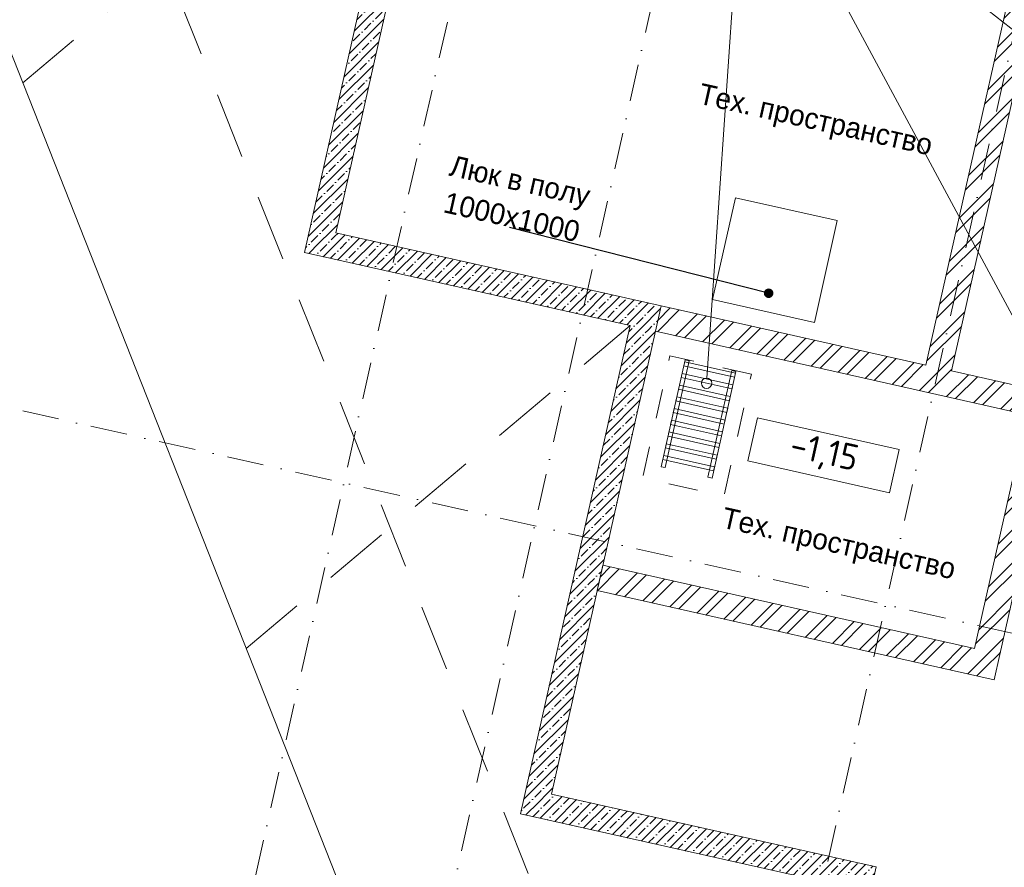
# Model space of a CAD drawing. Header units: millimetres. Extents: x -7218036 to -6936053, y 6003644 to 6210136.
# Tile 16 of 65: x -7204661 to -7195219, y 6144424 to 6152555. Entities that reach past the tile are written whole.
import ezdxf
from ezdxf.enums import TextEntityAlignment as Align

# ---------------------------------------------------------------- set-up
doc = ezdxf.new("R2010")
doc.units = ezdxf.units.MM
doc.header["$MEASUREMENT"] = 0
for name, pattern in [('Разомкнутая', [1058.333302, 634.99999, -423.333311]), ('Штриховая', [564.444447, 282.222223, -282.222223]), ('Штрихпунктирная', [670.277762, 352.777767, -176.388884, 0, -141.111112])]:
    doc.linetypes.add(name, pattern=pattern)
for name, color, linetype, lineweight in [('0_Ном._пера__1', 7, 'Continuous', 0), ('0_Ном._пера__120', 7, 'Continuous', 0), ('АР-Лотки_Ном._пера__120', 7, 'Continuous', 0), ('АР-Отметки высот_новые.АР_Ном._пера__120', 7, 'Continuous', 0), ('АР-Стены внешние_Балконы _ лоджии.АР_Ном._пера__120', 7, 'Continuous', 0), ('АР-Стены_внешние_.АР_Ном._пера__1', 7, 'Continuous', 0), ('АР-Стены_Перегородки_межквартирные_200.АР_Ном._пера__1', 7, 'Continuous', 0), ('АР-Чертеж-Оси_Осевые размеры.АР_Ном._пера__1', 7, 'Continuous', 0), ('АР-Чертеж-Оси_Осевые размеры.АР_Ном._пера__120', 7, 'Continuous', 0), ('ИОС-Шахты и отверстия.АР_Ном._пера__1', 7, 'Continuous', 0)]:
    doc.layers.add(name, color=color, linetype=linetype, lineweight=lineweight)
for name, color, linetype in [('АР-Стены_внешние_.АР', 7, 'Continuous'), ('АР-Стены_Перегородки_межквартирные_200.АР', 7, 'Continuous'), ('АР-Чертеж-Оси_Осевые размеры.АР', 7, 'Continuous')]:
    doc.layers.add(name, color=color, linetype=linetype)
doc.styles.add('РЎР“Р•РќР•Р\xa0РР\xa0_РЎРўРР›Р¬_1', font='GOST_Common.ttf')
doc.styles.add('РЎР“Р•РќР•Р\xa0РР\xa0_РЎРўРР›Р¬_3', font='GOTHIC.TTF')
doc.dimstyles.new('СГЕНЕРИР_СТИЛЬ__2', dxfattribs={"dimtxt": 400, "dimasz": 332.5, "dimexe": 0.18, "dimexo": 0.0625, "dimgap": 0, "dimtad": 1, "dimdec": 0, "dimzin": 0, "dimdsep": 46, "dimtxsty": 'РЎР“Р•РќР•Р\xa0РР\xa0_РЎРўРР›Р¬_3', "dimblk": 'ARROWHEAD_6', "dimblk1": 'ARROWHEAD_6', "dimblk2": 'ARROWHEAD_6', "dimcen": 0.09, "dimse1": 1, "dimse2": 1, "dimclrd": 7, "dimclre": 7, "dimclrt": 7, "dimazin": 0, "dimtfac": 1, "dimtdec": 4, "dimtmove": 2, "dimatfit": 3, "dimfxl": 0, "dimtolj": 1, "dimtzin": 0, "dimarcsym": 0})
doc.dimstyles.new('СГЕНЕРИР_СТИЛЬ__29', dxfattribs={"dimtxt": 0.18, "dimasz": 182.4, "dimexe": 0.18, "dimexo": 0.0625, "dimgap": 0, "dimtad": 0, "dimtih": 1, "dimtoh": 1, "dimdec": 4, "dimzin": 0, "dimdsep": 46, "dimcen": 0.09, "dimadec": 0, "dimazin": 0, "dimtfac": 1, "dimtdec": 4, "dimtmove": 0, "dimatfit": 3, "dimldrblk": 'ARROWHEAD_11', "dimfxl": 0, "dimtolj": 1, "dimtzin": 0, "dimarcsym": 0})
pattern_1 = [(45, (-6566190.34, 6562677.8), (-84.852814, 84.852814), []), (45, (-6566232.77, 6562720.22), (-84.852814, 84.852814), [90, -30, 0, -30])]
pattern_2 = [(45, (-6566190.34, 6562677.8), (-159.099026, 159.099026), []), (45, (-6566243.37, 6562730.83), (-159.099026, 159.099026), [])]

# ---------------------------------------------------------------- blocks, each defined once
blk = doc.blocks.new('Стена_269_2', base_point=(-7201780, 6150416.7))
at = {"layer": 'АР-Стены_внешние_.АР', "linetype": 'Continuous', "lineweight": 0, "true_color": 0x000000}
h = blk.add_hatch(dxfattribs=at)
h.set_pattern_fill('Железобетон__project__0002', color=18, style=0, pattern_type=2)
h.set_pattern_definition(pattern_1)
h.paths.add_polyline_path([(-7200877.5, 6155005.4), (-7201874.6, 6150566), (-7201630.7, 6150511.2), (-7200633.6, 6154950.6)])
h = blk.add_hatch(dxfattribs=at)
h.set_pattern_fill('Железобетон__project__0002', color=18, style=0, pattern_type=2)
h.set_pattern_definition(pattern_1)
h.paths.add_polyline_path([(-7201874.6, 6150566), (-7201929.4, 6150322.1), (-7201630.7, 6150511.2)])
h = blk.add_hatch(dxfattribs=at)
h.set_pattern_fill('Железобетон__project__0002', color=18, style=0, pattern_type=2)
h.set_pattern_definition(pattern_1)
h.paths.add_polyline_path([(-7201630.7, 6150511.2), (-7201929.4, 6150322.1), (-7201685.5, 6150267.3)])
at = {"layer": 'АР-Стены_внешние_.АР_Ном._пера__1', "color": 7, "linetype": 'Continuous', "lineweight": 5, "flags": 128}
for points in [[(-7200877.5, 6155005.4), (-7201929.4, 6150322.1)], [(-7201630.7, 6150511.2), (-7200633.6, 6154950.6)], [(-7201929.4, 6150322.1), (-7201685.5, 6150267.3)]]:
    blk.add_lwpolyline(points, dxfattribs=at)
blk = doc.blocks.new('Стена_270_2', base_point=(-7201780, 6150416.7))
at = {"layer": 'АР-Стены_внешние_.АР', "linetype": 'Continuous', "lineweight": 0, "true_color": 0x000000}
h = blk.add_hatch(dxfattribs=at)
h.set_pattern_fill('Железобетон__project__0002', color=18, style=0, pattern_type=2)
h.set_pattern_definition(pattern_1)
h.paths.add_polyline_path([(-7201630.7, 6150511.2), (-7201685.5, 6150267.3), (-7198807.2, 6149620.9), (-7198752.4, 6149864.8)])
h = blk.add_hatch(dxfattribs=at)
h.set_pattern_fill('Железобетон__project__0002', color=18, style=0, pattern_type=2)
h.set_pattern_definition(pattern_1)
h.paths.add_polyline_path([(-7198752.4, 6149864.8), (-7198807.2, 6149620.9), (-7198508.5, 6149810)])
h = blk.add_hatch(dxfattribs=at)
h.set_pattern_fill('Железобетон__project__0002', color=18, style=0, pattern_type=2)
h.set_pattern_definition(pattern_1)
h.paths.add_polyline_path([(-7198807.2, 6149620.9), (-7198563.3, 6149566.1), (-7198508.5, 6149810)])
at = {"layer": 'АР-Стены_внешние_.АР_Ном._пера__1', "color": 7, "linetype": 'Continuous', "lineweight": 5, "flags": 128}
for points in [[(-7198508.5, 6149810), (-7201630.7, 6150511.2)], [(-7201685.5, 6150267.3), (-7198807.2, 6149620.9)], [(-7198508.5, 6149810), (-7198563.3, 6149566.1)]]:
    blk.add_lwpolyline(points, dxfattribs=at)
blk = doc.blocks.new('Стена_271_2', base_point=(-7199709.7, 6145032.2))
at = {"layer": 'АР-Стены_внешние_.АР', "linetype": 'Continuous', "lineweight": 0, "true_color": 0x000000}
h = blk.add_hatch(dxfattribs=at)
h.set_pattern_fill('Железобетон__project__0002', color=18, style=0, pattern_type=2)
h.set_pattern_definition(pattern_1)
h.paths.add_polyline_path([(-7199560.4, 6145126.8), (-7198563.3, 6149566.1), (-7198807.2, 6149620.9), (-7199804.3, 6145181.5)])
h = blk.add_hatch(dxfattribs=at)
h.set_pattern_fill('Железобетон__project__0002', color=18, style=0, pattern_type=2)
h.set_pattern_definition(pattern_1)
h.paths.add_polyline_path([(-7199804.3, 6145181.5), (-7199859.1, 6144937.6), (-7199560.4, 6145126.8)])
h = blk.add_hatch(dxfattribs=at)
h.set_pattern_fill('Железобетон__project__0002', color=18, style=0, pattern_type=2)
h.set_pattern_definition(pattern_1)
h.paths.add_polyline_path([(-7199560.4, 6145126.8), (-7199859.1, 6144937.6), (-7199615.1, 6144882.8)])
at = {"layer": 'АР-Стены_внешние_.АР_Ном._пера__1', "color": 7, "linetype": 'Continuous', "lineweight": 5, "flags": 128}
for points in [[(-7198807.2, 6149620.9), (-7199859.1, 6144937.6)], [(-7199560.4, 6145126.8), (-7198563.3, 6149566.1)], [(-7199859.1, 6144937.6), (-7199615.1, 6144882.8)]]:
    blk.add_lwpolyline(points, dxfattribs=at)
blk = doc.blocks.new('Стена_274_2', base_point=(-7199709.7, 6145032.2))
at = {"layer": 'АР-Стены_внешние_.АР', "linetype": 'Continuous', "lineweight": 0, "true_color": 0x000000}
h = blk.add_hatch(dxfattribs=at)
h.set_pattern_fill('Железобетон__project__0002', color=18, style=0, pattern_type=2)
h.set_pattern_definition(pattern_1)
h.paths.add_polyline_path([(-7199615.1, 6144882.8), (-7196746.7, 6144238.6), (-7196691.9, 6144482.5), (-7199560.4, 6145126.8)])
h = blk.add_hatch(dxfattribs=at)
h.set_pattern_fill('Железобетон__project__0002', color=18, style=0, pattern_type=2)
h.set_pattern_definition(pattern_1)
h.paths.add_polyline_path([(-7196746.7, 6144238.6), (-7196447.9, 6144427.7), (-7196691.9, 6144482.5)])
h = blk.add_hatch(dxfattribs=at)
h.set_pattern_fill('Железобетон__project__0002', color=18, style=0, pattern_type=2)
h.set_pattern_definition(pattern_1)
h.paths.add_polyline_path([(-7196746.7, 6144238.6), (-7196502.7, 6144183.8), (-7196447.9, 6144427.7)])
at = {"layer": 'АР-Стены_внешние_.АР_Ном._пера__1', "color": 7, "linetype": 'Continuous', "lineweight": 5, "flags": 128}
for points in [[(-7196447.9, 6144427.7), (-7199560.4, 6145126.8)], [(-7199615.1, 6144882.8), (-7196746.7, 6144238.6)], [(-7196447.9, 6144427.7), (-7196502.7, 6144183.8)]]:
    blk.add_lwpolyline(points, dxfattribs=at)
blk = doc.blocks.new('Стена_419_2', base_point=(-7190619.2, 6151958.2))
at = {"layer": 'АР-Стены_Перегородки_межквартирные_200.АР', "linetype": 'Continuous', "lineweight": 0, "true_color": 0x000000}
h = blk.add_hatch(dxfattribs=at)
h.set_pattern_fill('Кирпич_01_0002', color=18, style=0, pattern_type=2)
h.set_pattern_definition(pattern_2)
h.paths.add_polyline_path([(-7190713.7, 6152107.5), (-7196309.1, 6153364.2), (-7196363.9, 6153120.3), (-7190768.5, 6151863.6)])
at = {"layer": 'АР-Стены_Перегородки_межквартирные_200.АР_Ном._пера__1', "color": 7, "linetype": 'Continuous', "lineweight": 5, "flags": 128}
for points in [[(-7196309.1, 6153364.2), (-7196363.9, 6153120.3)], [(-7190713.7, 6152107.5), (-7196309.1, 6153364.2)], [(-7196363.9, 6153120.3), (-7195159.2, 6152849.7)], [(-7194915.2, 6152794.9), (-7192476, 6152247.1)], [(-7192232.1, 6152192.3), (-7190768.5, 6151863.6)]]:
    blk.add_lwpolyline(points, dxfattribs=at)
blk = doc.blocks.new('Стена_420_2', base_point=(-7198535.9, 6149688))
at = {"layer": 'АР-Стены_Перегородки_межквартирные_200.АР', "linetype": 'Continuous', "lineweight": 0, "true_color": 0x000000}
h = blk.add_hatch(dxfattribs=at)
h.set_pattern_fill('Кирпич_01_0002', color=18, style=0, pattern_type=2)
h.set_pattern_definition(pattern_2)
h.paths.add_polyline_path([(-7193286.8, 6148637.2), (-7198508.5, 6149810), (-7198563.3, 6149566.1), (-7193341.5, 6148393.3)])
h = blk.add_hatch(dxfattribs=at)
h.set_pattern_fill('Кирпич_01_0002', color=18, style=0, pattern_type=2)
h.set_pattern_definition(pattern_2)
h.paths.add_polyline_path([(-7193341.5, 6148393.3), (-7193097.6, 6148338.5), (-7193286.8, 6148637.2)])
h = blk.add_hatch(dxfattribs=at)
h.set_pattern_fill('Кирпич_01_0002', color=18, style=0, pattern_type=2)
h.set_pattern_definition(pattern_2)
h.paths.add_polyline_path([(-7193286.8, 6148637.2), (-7193097.6, 6148338.5), (-7193042.8, 6148582.4)])
at = {"layer": 'АР-Стены_Перегородки_межквартирные_200.АР_Ном._пера__1', "color": 7, "linetype": 'Continuous', "lineweight": 5, "flags": 128}
for points in [[(-7198563.3, 6149566.1), (-7198508.5, 6149810)], [(-7195969.9, 6149239.8), (-7198508.5, 6149810)], [(-7198563.3, 6149566.1), (-7195000.2, 6148765.8)], [(-7193286.8, 6148637.2), (-7195726, 6149185.1)], [(-7194756.3, 6148711), (-7193097.6, 6148338.5)], [(-7193097.6, 6148338.5), (-7193042.8, 6148582.4)]]:
    blk.add_lwpolyline(points, dxfattribs=at)
blk = doc.blocks.new('Стена_430_2', base_point=(-7199094.8, 6147199.8))
at = {"layer": 'АР-Стены_Перегородки_межквартирные_200.АР', "linetype": 'Continuous', "lineweight": 0, "true_color": 0x000000}
h = blk.add_hatch(dxfattribs=at)
h.set_pattern_fill('Кирпич_01_0002', color=18, style=0, pattern_type=2)
h.set_pattern_definition(pattern_2)
h.paths.add_polyline_path([(-7195504.3, 6146521.5), (-7199067.4, 6147321.8), (-7199122.1, 6147077.9), (-7195559.1, 6146277.6)])
h = blk.add_hatch(dxfattribs=at)
h.set_pattern_fill('Кирпич_01_0002', color=18, style=0, pattern_type=2)
h.set_pattern_definition(pattern_2)
h.paths.add_polyline_path([(-7195559.1, 6146277.6), (-7195315.1, 6146222.8), (-7195504.3, 6146521.5)])
h = blk.add_hatch(dxfattribs=at)
h.set_pattern_fill('Кирпич_01_0002', color=18, style=0, pattern_type=2)
h.set_pattern_definition(pattern_2)
h.paths.add_polyline_path([(-7195504.3, 6146521.5), (-7195315.1, 6146222.8), (-7195260.4, 6146466.8)])
at = {"layer": 'АР-Стены_Перегородки_межквартирные_200.АР_Ном._пера__1', "color": 7, "linetype": 'Continuous', "lineweight": 5, "flags": 128}
for points in [[(-7199122.1, 6147077.9), (-7199067.4, 6147321.8)], [(-7195504.3, 6146521.5), (-7199067.4, 6147321.8)], [(-7199122.1, 6147077.9), (-7195315.1, 6146222.8)], [(-7195315.1, 6146222.8), (-7195260.4, 6146466.8)]]:
    blk.add_lwpolyline(points, dxfattribs=at)
blk = doc.blocks.new('Стена_432_2', base_point=(-7195875.3, 6149090.5))
at = {"layer": 'АР-Стены_Перегородки_межквартирные_200.АР', "linetype": 'Continuous', "lineweight": 0, "true_color": 0x000000}
h = blk.add_hatch(dxfattribs=at)
h.set_pattern_fill('Кирпич_01_0002', color=18, style=0, pattern_type=2)
h.set_pattern_definition(pattern_2)
h.paths.add_polyline_path([(-7195726, 6149185.1), (-7194915.2, 6152794.9), (-7195159.2, 6152849.7), (-7195969.9, 6149239.8)])
at = {"layer": 'АР-Стены_Перегородки_межквартирные_200.АР_Ном._пера__1', "color": 7, "linetype": 'Continuous', "lineweight": 5, "flags": 128}
for points in [[(-7195159.2, 6152849.7), (-7195969.9, 6149239.8)], [(-7195726, 6149185.1), (-7194915.2, 6152794.9)]]:
    blk.add_lwpolyline(points, dxfattribs=at)
blk = doc.blocks.new('Стена_433_2', base_point=(-7195409.7, 6146372.2))
at = {"layer": 'АР-Стены_Перегородки_межквартирные_200.АР', "linetype": 'Continuous', "lineweight": 0, "true_color": 0x000000}
h = blk.add_hatch(dxfattribs=at)
h.set_pattern_fill('Кирпич_01_0002', color=18, style=0, pattern_type=2)
h.set_pattern_definition(pattern_2)
h.paths.add_polyline_path([(-7195260.4, 6146466.8), (-7194756.3, 6148711), (-7195000.2, 6148765.8), (-7195504.3, 6146521.5)])
at = {"layer": 'АР-Стены_Перегородки_межквартирные_200.АР_Ном._пера__1', "color": 7, "linetype": 'Continuous', "lineweight": 5, "flags": 128}
for points in [[(-7195000.2, 6148765.8), (-7195504.3, 6146521.5)], [(-7195260.4, 6146466.8), (-7194756.3, 6148711)]]:
    blk.add_lwpolyline(points, dxfattribs=at)
blk = doc.blocks.new('Линия_7_2', base_point=(-7197705.8, 6154489))
at = {"layer": '0_Ном._пера__120', "color": 7, "linetype": 'Continuous', "lineweight": 5}
blk.add_line((-7197705.8, 6154489), (-7194744.1, 6152147.2), dxfattribs=at)
at = {"layer": '0_Ном._пера__120', "color": 7, "linetype": 'Continuous', "lineweight": 0}
blk.add_circle((-7194704.9, 6152116.2), 50, dxfattribs=at)
blk = doc.blocks.new('Линия_8_2', base_point=(-7197705.8, 6154489))
at = {"layer": '0_Ном._пера__120', "color": 7, "linetype": 'Continuous', "lineweight": 5}
blk.add_line((-7197705.8, 6154489), (-7198070.4, 6149117.1), dxfattribs=at)
at = {"layer": '0_Ном._пера__120', "color": 7, "linetype": 'Continuous', "lineweight": 0}
blk.add_circle((-7198073.8, 6149067.2), 50, dxfattribs=at)
blk = doc.blocks.new('Линия_9_2', base_point=(-7197705.8, 6154489))
at = {"layer": '0_Ном._пера__120', "color": 7, "linetype": 'Continuous', "lineweight": 5}
blk.add_line((-7197705.8, 6154489), (-7193975.6, 6147544.7), dxfattribs=at)
at = {"layer": '0_Ном._пера__120', "color": 7, "linetype": 'Continuous', "lineweight": 0}
blk.add_circle((-7193951.9, 6147500.6), 50, dxfattribs=at)
blk = doc.blocks.new('*D1493', base_point=(-6566190.3, 6562677.8))
at = {"layer": 'АР-Чертеж-Оси_Осевые размеры.АР_Ном._пера__1', "color": 7, "linetype": 'Continuous', "lineweight": 0}
for p, q in [((-7201979.1, 6209713.6), (-7202036.6, 6209457.5)), ((-7201904.2, 6209248.4), (-7202169, 6209666.6)), ((-7202356.8, 6209529.4), (-7201716.5, 6209385.6)), ((-7202036.6, 6209457.5), (-7216759.3, 6143905.4)), ((-7216891.7, 6144114.5), (-7216626.9, 6143696.3)), ((-7217079.4, 6143977.3), (-7216439.1, 6143833.5)), ((-7216759.3, 6143905.4), (-7216816.8, 6143649.3))]:
    blk.add_line(p, q, dxfattribs=at)
at = {"layer": 'АР-Чертеж-Оси_Осевые размеры.АР_Ном._пера__1', "color": 7, "lineweight": 0, "insert": (-7207831.5, 6184417.1), "char_height": 400, "attachment_point": 7, "rotation": 77.34172, "style": 'РЎР“Р•РќР•Р\xa0РР\xa0_РЎРўРР›Р¬_3'}
blk.add_mtext('\\A1;{\\pql;\\fCentury Gothic|b0|i0|c204|p0;\\W1.000000;67\xa0185}', dxfattribs=at)
blk = doc.blocks.new('ARROWHEAD_6')
at = {"color": 0, "linetype": 'Continuous', "lineweight": 0}
for p, q in [((-0.5, -0.5), (0.5, 0.5)), ((0, 0), (-1, 0))]:
    blk.add_line(p, q, dxfattribs=at)
blk = doc.blocks.new('Стандартный Маркер Сетки[188]_2', base_point=(-7215418.6, 6151224.6))
at = {"layer": 'АР-Чертеж-Оси_Осевые размеры.АР_Ном._пера__120', "color": 7, "linetype": 'Штрихпунктирная', "lineweight": 0}
blk.add_line((-7214442.9, 6151005.4), (-7135501.7, 6133275.6), dxfattribs=at)
at = {"layer": 'АР-Чертеж-Оси_Осевые размеры.АР_Ном._пера__120', "color": 7, "lineweight": 0, "style": 'РЎР“Р•РќР•Р\xa0РР\xa0_РЎРўРР›Р¬_3'}
for tag, p in [('AC_MarkerText_1_0', (-7215836.5, 6151515.2)), ('AC_MarkerText_1_1', (-7133968.2, 6133128))]:
    blk.add_attdef(tag, text='', height=350, rotation=347.34172, dxfattribs=at).set_placement(p, align=Align.TOP_CENTER)
blk = doc.blocks.new('Стандартный Маркер Сетки[260]_2', base_point=(-7215418.6, 6151224.6))
at = {"layer": 'АР-Чертеж-Оси_Осевые размеры.АР_Ном._пера__120', "color": 7, "linetype": 'Штрихпунктирная', "lineweight": 0}
blk.add_line((-7214442.9, 6151005.4), (-7135501.7, 6133275.6), dxfattribs=at)
at = {"layer": 'АР-Чертеж-Оси_Осевые размеры.АР_Ном._пера__120', "color": 7, "lineweight": 0, "style": 'РЎР“Р•РќР•Р\xa0РР\xa0_РЎРўРР›Р¬_3'}
for tag, p in [('AC_MarkerText_1_0', (-7215836.5, 6151515.2)), ('AC_MarkerText_1_1', (-7133968.2, 6133128))]:
    blk.add_attdef(tag, text='', height=350, rotation=347.34172, dxfattribs=at).set_placement(p, align=Align.TOP_CENTER)
blk = doc.blocks.new('Стандартный Маркер Сетки[274]_2', base_point=(-7215418.6, 6151224.6))
at = {"layer": 'АР-Чертеж-Оси_Осевые размеры.АР_Ном._пера__120', "color": 7, "linetype": 'Штрихпунктирная', "lineweight": 0}
blk.add_line((-7214442.9, 6151005.4), (-7135501.7, 6133275.6), dxfattribs=at)
at = {"layer": 'АР-Чертеж-Оси_Осевые размеры.АР_Ном._пера__120', "color": 7, "lineweight": 0, "style": 'РЎР“Р•РќР•Р\xa0РР\xa0_РЎРўРР›Р¬_3'}
for tag, p in [('AC_MarkerText_1_0', (-7215836.5, 6151515.2)), ('AC_MarkerText_1_1', (-7133968.2, 6133128))]:
    blk.add_attdef(tag, text='', height=350, rotation=347.34172, dxfattribs=at).set_placement(p, align=Align.TOP_CENTER)
blk = doc.blocks.new('Стандартный Маркер Сетки[285]_2', base_point=(-7189470, 6201910.2))
at = {"layer": 'АР-Чертеж-Оси_Осевые размеры.АР_Ном._пера__120', "color": 7, "linetype": 'Штрихпунктирная', "lineweight": 0}
blk.add_line((-7189689.1, 6200934.5), (-7204461.2, 6135162.5), dxfattribs=at)
at = {"layer": 'АР-Чертеж-Оси_Осевые размеры.АР_Ном._пера__120', "color": 7, "lineweight": 0, "style": 'РЎР“Р•РќР•Р\xa0РР\xa0_РЎРўРР›Р¬_3'}
blk.add_attdef('AC_MarkerText_1', text='', height=350, rotation=347.34172, dxfattribs=at).set_placement((-7204719.9, 6133880.1), align=Align.TOP_CENTER)
blk = doc.blocks.new('Стандартный Маркер Сетки[286]_2', base_point=(-7215418.6, 6151224.6))
at = {"layer": 'АР-Чертеж-Оси_Осевые размеры.АР_Ном._пера__120', "color": 7, "linetype": 'Штрихпунктирная', "lineweight": 0}
blk.add_line((-7214442.9, 6151005.4), (-7135501.7, 6133275.6), dxfattribs=at)
at = {"layer": 'АР-Чертеж-Оси_Осевые размеры.АР_Ном._пера__120', "color": 7, "lineweight": 0, "style": 'РЎР“Р•РќР•Р\xa0РР\xa0_РЎРўРР›Р¬_3'}
for tag, p in [('AC_MarkerText_1_0', (-7215836.5, 6151515.2)), ('AC_MarkerText_1_1', (-7133968.2, 6133128))]:
    blk.add_attdef(tag, text='', height=350, rotation=347.34172, dxfattribs=at).set_placement(p, align=Align.TOP_CENTER)
blk = doc.blocks.new('Стандартный Маркер Сетки[292]_2', base_point=(-7184274.4, 6200743.3))
at = {"layer": 'АР-Чертеж-Оси_Осевые размеры.АР_Ном._пера__120', "color": 7, "linetype": 'Штрихпунктирная', "lineweight": 0}
blk.add_line((-7184493.5, 6199767.6), (-7199265.6, 6133995.6), dxfattribs=at)
at = {"layer": 'АР-Чертеж-Оси_Осевые размеры.АР_Ном._пера__120', "color": 7, "lineweight": 0, "style": 'РЎР“Р•РќР•Р\xa0РР\xa0_РЎРўРР›Р¬_3'}
blk.add_attdef('AC_MarkerText_1', text='', height=350, rotation=347.34172, dxfattribs=at).set_placement((-7199524.3, 6132713.2), align=Align.TOP_CENTER)
blk = doc.blocks.new('Стандартный Маркер Сетки[293]_2', base_point=(-7187640.5, 6201499.3))
at = {"layer": 'АР-Чертеж-Оси_Осевые размеры.АР_Ном._пера__120', "color": 7, "linetype": 'Штрихпунктирная', "lineweight": 0}
blk.add_line((-7187859.7, 6200523.6), (-7202631.7, 6134751.7), dxfattribs=at)
at = {"layer": 'АР-Чертеж-Оси_Осевые размеры.АР_Ном._пера__120', "color": 7, "lineweight": 0, "style": 'РЎР“Р•РќР•Р\xa0РР\xa0_РЎРўРР›Р¬_3'}
blk.add_attdef('AC_MarkerText_1', text='', height=350, rotation=347.34172, dxfattribs=at).set_placement((-7202890.5, 6133469.2), align=Align.TOP_CENTER)
blk = doc.blocks.new('ARROWHEAD_11')
at = {"color": 0, "linetype": 'Continuous', "lineweight": 0}
blk.add_line((0, 0), (-1, 0), dxfattribs=at)
at = {"color": 0, "linetype": 'Continuous', "lineweight": 0, "const_width": 0.25, "flags": 128}
blk.add_lwpolyline([(-0.125, 0, 1), (0.125, 0, 1)], format="xyb", close=True, dxfattribs=at)

msp = doc.modelspace()

# ---------------------------------------------------------------- linework, layer by layer
at = {"layer": 'АР-Отметки высот_новые.АР_Ном._пера__120', "color": 7, "linetype": 'Continuous', "lineweight": 0, "flags": 128}
msp.add_lwpolyline([(-7197586.3, 6148735.7), (-7196227, 6148430.4), (-7196319.8, 6148017.2), (-7197679.1, 6148322.5)], close=True, dxfattribs=at)
at = {"layer": 'АР-Стены внешние_Балконы _ лоджии.АР_Ном._пера__120', "color": 7, "linetype": 'Разомкнутая', "lineweight": 0}
for p, q in [((-7197822.4, 6139448.7), (-7206300.9, 6160694)), ((-7204632.3, 6151950), (-7200973.6, 6155026.8)), ((-7202488.7, 6146523), (-7198805.6, 6149620.3))]:
    msp.add_line(p, q, dxfattribs=at)
at = {"layer": 'АР-Стены внешние_Балконы _ лоджии.АР_Ном._пера__120', "color": 7, "linetype": 'Continuous', "lineweight": 0}
msp.add_line((-7207212, 6158481), (-7199876.3, 6139909.1), dxfattribs=at)
at = {"layer": 'ИОС-Шахты и отверстия.АР_Ном._пера__1', "color": 7, "linetype": 'Continuous', "lineweight": 15}
for points in [[(-7198016.1, 6149870.7), (-7197797, 6150846.4), (-7196821.3, 6150627.3), (-7197040.4, 6149651.6)], [(-7198240.7, 6149282.5), (-7198279.7, 6149291.2), (-7198509.8, 6148266.7), (-7198470.8, 6148258)], [(-7198292.5, 6149234.2), (-7197804.7, 6149124.6), (-7197795.9, 6149163.6), (-7198283.8, 6149273.2)], [(-7197791.9, 6149181.7), (-7197830.9, 6149190.4), (-7198061, 6148165.9), (-7198022, 6148157.2)], [(-7198317.7, 6149122), (-7197829.9, 6149012.4), (-7197821.1, 6149051.4), (-7198309, 6149161)], [(-7198342.9, 6149009.8), (-7197855.1, 6148900.2), (-7197846.3, 6148939.2), (-7198334.2, 6149048.8)], [(-7198368.1, 6148897.6), (-7197880.3, 6148788), (-7197871.5, 6148827), (-7198359.4, 6148936.6)], [(-7198393.3, 6148785.3), (-7197905.5, 6148675.8), (-7197896.7, 6148714.8), (-7198384.6, 6148824.4)], [(-7198418.5, 6148673.1), (-7197930.7, 6148563.6), (-7197921.9, 6148602.6), (-7198409.8, 6148712.2)], [(-7198443.7, 6148560.9), (-7197955.9, 6148451.4), (-7197947.1, 6148490.4), (-7198435, 6148600)], [(-7198468.9, 6148448.7), (-7197981.1, 6148339.2), (-7197972.3, 6148378.2), (-7198460.2, 6148487.8)], [(-7198494.1, 6148336.5), (-7198006.3, 6148227), (-7197997.5, 6148266), (-7198485.4, 6148375.6)]]:
    msp.add_lwpolyline(points, close=True, dxfattribs=at)
at = {"layer": 'ИОС-Шахты и отверстия.АР_Ном._пера__1', "color": 7, "linetype": 'Штриховая', "lineweight": 0, "flags": 128}
msp.add_lwpolyline([(-7197644.3, 6149154.5), (-7198424.9, 6149329.8), (-7198687.9, 6148159), (-7197907.3, 6147983.7)], close=True, dxfattribs=at)

# ---------------------------------------------------------------- block references
at = {"color": 7, "linetype": 'Continuous', "lineweight": 5}
for name in ['Линия_8_2', 'Линия_7_2', 'Линия_9_2']:
    msp.add_blockref(name, (-7197705.8, 6154489), dxfattribs=at)
at = {"layer": 'АР-Стены_внешние_.АР', "color": 7, "lineweight": 0}
for name, p in [('Стена_269_2', (-7201780, 6150416.7)), ('Стена_270_2', (-7201780, 6150416.7)), ('Стена_271_2', (-7199709.7, 6145032.2)), ('Стена_274_2', (-7199709.7, 6145032.2))]:
    msp.add_blockref(name, p, dxfattribs=at)
at = {"layer": 'АР-Стены_Перегородки_межквартирные_200.АР', "color": 7, "lineweight": 0}
for name, p in [('Стена_419_2', (-7190619.2, 6151958.2)), ('Стена_432_2', (-7195875.3, 6149090.5)), ('Стена_420_2', (-7198535.9, 6149688)), ('Стена_433_2', (-7195409.7, 6146372.2)), ('Стена_430_2', (-7199094.8, 6147199.8))]:
    msp.add_blockref(name, p, dxfattribs=at)
at = {"layer": 'АР-Чертеж-Оси_Осевые размеры.АР', "color": 8, "linetype": 'Continuous', "lineweight": 15}
for name, p in [('Стандартный Маркер Сетки[285]_2', (-7189470, 6201910.2)), ('Стандартный Маркер Сетки[293]_2', (-7187640.5, 6201499.3)), ('Стандартный Маркер Сетки[292]_2', (-7184274.4, 6200743.3)), ('Стандартный Маркер Сетки[188]_2', (-7215418.6, 6151224.6)), ('Стандартный Маркер Сетки[260]_2', (-7215418.6, 6151224.6)), ('Стандартный Маркер Сетки[274]_2', (-7215418.6, 6151224.6)), ('Стандартный Маркер Сетки[286]_2', (-7215418.6, 6151224.6))]:
    msp.add_blockref(name, p, dxfattribs=at)

# ---------------------------------------------------------------- texts
at = {"layer": '0_Ном._пера__1', "color": 7, "linetype": 'Continuous', "lineweight": 0, "char_height": 200, "width": 2347.899, "attachment_point": 5, "rotation": 347.34172, "line_spacing_factor": 0.979029, "style": 'РЎР“Р•РќР•Р\xa0РР\xa0_РЎРўРР›Р¬_3'}
for insert in [(-7197034, 6151570.6), (-7196811.9, 6147503.7)]:
    msp.add_mtext('\\A1;{\\pqc;\\fCentury Gothic|b0|i0|c204|p0;\\W1.000000;Тех. пространство}', dxfattribs=dict(at, insert=insert))
at = {"layer": 'АР-Лотки_Ном._пера__120', "color": 7, "linetype": 'Continuous', "lineweight": 0, "insert": (-7199963.7, 6150562), "char_height": 200, "attachment_point": 8, "rotation": 347.34173, "line_spacing_factor": 1.069746, "style": 'РЎР“Р•РќР•Р\xa0РР\xa0_РЎРўРР›Р¬_3'}
msp.add_mtext('\\A1;{\\pqc;\\fCentury Gothic|b0|i0|c204|p0;\\W1.000000;Люк \\fCentury Gothic|b0|i0|c204|p0;\\W1.000000;в полу\\P\\pqc;\\fCentury Gothic|b0|i0|c204|p0;\\W1.000000;1000х1000}', dxfattribs=at)
at = {"layer": 'АР-Отметки высот_новые.АР_Ном._пера__120', "color": 7, "linetype": 'Continuous', "lineweight": 0, "insert": (-7196950.2, 6148388.9), "char_height": 250, "attachment_point": 5, "rotation": 347.34172, "style": 'РЎР“Р•РќР•Р\xa0РР\xa0_РЎРўРР›Р¬_1'}
msp.add_mtext('\\A1;{\\pqc;\\fGOST Common|b0|i0|c204|p0;\\W1.000000;-\\fGOST Common|b0|i0|c204|p0;\\W1.000000;1\\fGOST Common|b0|i0|c204|p0;\\W1.000000;,\\fGOST Common|b0|i0|c204|p0;\\W1.000000;15}', dxfattribs=at)

# ---------------------------------------------------------------- dimensions: what is measured, and where the dimension line sits
at = {"layer": 'АР-Чертеж-Оси_Осевые размеры.АР', "color": 7, "linetype": 'Continuous', "lineweight": 0}
dim = msp.add_linear_dim(base=(-7216759.3, 6143905.4), p1=(-7199790.4, 6208953), p2=(-7216072.2, 6143751.1), angle=257.34172, dimstyle='СГЕНЕРИР_СТИЛЬ__2', dxfattribs=at)
dim.commit()
dim.dimension.update_dxf_attribs({"geometry": '*D1493', "text_midpoint": (-7207842.9, 6185278.9), "dimtype": 160, "text_rotation": 77.34172})

# ---------------------------------------------------------------- leaders
at = {"layer": 'АР-Лотки_Ном._пера__120', "color": 7, "linetype": 'Continuous', "lineweight": 0, "annotation_type": 0, "has_hookline": 1, "hookline_direction": 1, "text_width": 1492.2, "horizontal_direction": (0.975694, -0.219136, 0)}
msp.add_leader([(-7197478.9, 6149930.8), (-7199963.7, 6150562)], dimstyle='СГЕНЕРИР_СТИЛЬ__29', dxfattribs=at)

doc.saveas('drawing.dxf')
